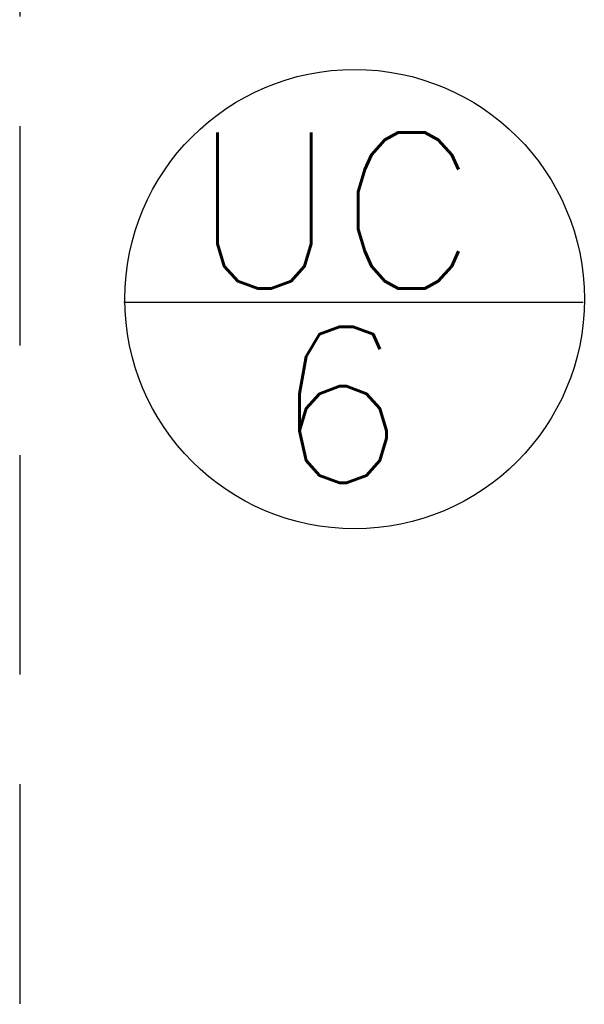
# Model space of a CAD drawing. Extents: x 40.7 to 137.4, y -250.8 to -221.5.
# Tile 47 of 256: x 55.5 to 56.1, y -237.3 to -236.3. Entities that reach past the tile are written whole.
import ezdxf

# ---------------------------------------------------------------- set-up
doc = ezdxf.new("R2010")
doc.units = 0
doc.header["$MEASUREMENT"] = 0
doc.linetypes.add('HIDDEN', pattern=[0.375, 0.25, -0.125])
doc.layers.add('I-LIN_CHANADA', color=1, linetype='CONTINUOUS')
doc.layers.add('paredes1', color=8, linetype='CONTINUOUS')
doc.layers.add('I-TEXTOS', color=2, linetype='CONTINUOUS', lineweight=25)
doc.styles.add('ROMANS', font='romans')

msp = doc.modelspace()

# ---------------------------------------------------------------- linework, layer by layer
at = {"layer": 'I-LIN_CHANADA'}
msp.add_line((55.6335, -236.6116), (56.1046, -236.6116), dxfattribs=at)
msp.add_circle((55.8701, -236.6086), 0.2356, dxfattribs=at)
at = {"layer": 'paredes1', "linetype": 'HIDDEN', "ltscale": 0.9}
msp.add_line((55.5267, -228.3313), (55.5267, -240.7686), dxfattribs=at)

# ---------------------------------------------------------------- texts
at = {"layer": 'I-TEXTOS', "color": 2, "style": 'ROMANS'}
for s, p in [('UC', (55.7022, -236.5977)), ('6', (55.7862, -236.7971))]:
    msp.add_text(s, height=0.16, rotation=359.9993, dxfattribs=at).set_placement(p)

doc.saveas('drawing.dxf')
